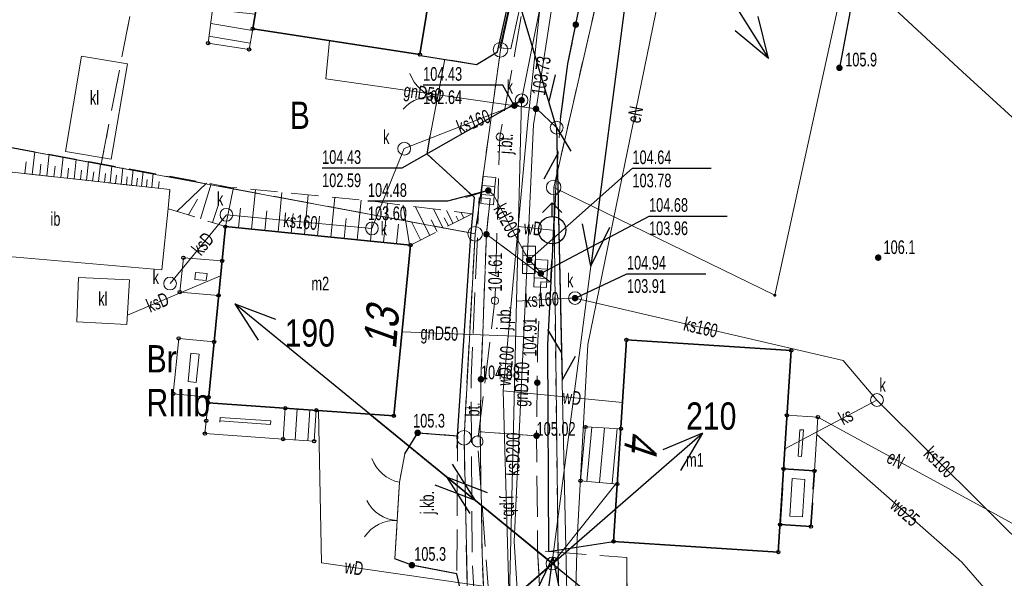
# Model space of a CAD drawing. Header units: inches. Extents: x 6497603 to 6502483, y 5925790 to 5934357.
# Tile 188 of 256: x 6501209 to 6501263, y 5926198 to 5926229. Entities that reach past the tile are written whole.
import ezdxf
from ezdxf.enums import TextEntityAlignment as Align

# ---------------------------------------------------------------- set-up
doc = ezdxf.new("R2010")
doc.units = ezdxf.units.IN
doc.header["$MEASUREMENT"] = 0
for name, pattern in [('1.5_0.75', [2.25, 1.5, -0.75]), ('2.25_0.75', [3, 2.25, -0.75]), ('219-1000', [0, 0]), ('3.0_0.75', [3.75, 3, -0.75]), ('egkk-1000', [3, 2.25, -0.75]), ('egug-1000', [1.5, 0.75, -0.75]), ('otob_1000', [0, 0]), ('otof_1000', [0, 0]), ('suep_nn_1000', [0, 0]), ('sutp_1000', [0, 0])]:
    doc.linetypes.add(name, pattern=pattern)
for name, color, linetype in [('000 Inne (niezydentyfikowane)', 7, 'Continuous'), ('202-punkt graniczny', 7, 'Continuous'), ('203-punkt graniczny', 7, 'Continuous'), ('209-oznaczenie konturu klasyfikacyjnego', 7, 'Continuous'), ('210-oznaczenie konturu użytku gruntowego', 7, 'Continuous'), ('217-kontur klasyfikacyjny', 7, 'Continuous'), ('218-kontur użytku gruntowego', 7, 'Continuous'), ('219-działka ewidencyjna', 7, 'Continuous'), ('238-Punkt adresowy budynku', 7, 'Continuous'), ('312-budynek ewidencyjny', 7, 'Continuous'), ('312-oznaczenie budynku ewidencyjnego', 7, 'Continuous'), ('312-oznaczenie budynku ewidencyjnego-Atr117', 7, 'Continuous'), ('352-schody', 7, 'Continuous'), ('blok - nawis', 7, 'Continuous'), ('brama', 7, 'Continuous'), ('furtka', 7, 'Continuous'), ('hydrant', 7, 'Continuous'), ('inna budowla', 7, 'Continuous'), ('inna budowla-Atr17', 7, 'Continuous'), ('jezdnia', 7, 'Continuous'), ('jezdnia-Atr17', 7, 'Continuous'), ('kratka ściekowa', 7, 'Continuous'), ('obszar utwardzony', 7, 'Continuous'), ('obszar utwardzony-Atr17', 7, 'Continuous'), ('ogrodzenie trwałe', 7, 'Continuous'), ('osadnik  szambo', 7, 'Continuous'), ('osadnik  szambo-Atr17', 7, 'Continuous'), ('pikieta naturalna', 7, 'Continuous'), ('pikieta naturalna-Atr2', 7, 'Continuous'), ('pikieta sztuczna', 7, 'Continuous'), ('pikieta sztuczna-Atr2', 7, 'Continuous'), ('przewód elektroenergetyczny niskiego napięcia', 7, 'Continuous'), ('przewód elektroenergetyczny podziemny', 7, 'Continuous'), ('przewód elektroenergetyczny podziemny-Atr1', 7, 'Continuous'), ('przewód gazowy', 7, 'Continuous'), ('przewód gazowy-Atr1', 7, 'Continuous'), ('przewód kanalizacyjny', 7, 'Continuous'), ('przewód kanalizacyjny - ob. projektowany', 7, 'Continuous'), ('przewód kanalizacyjny-Atr1', 7, 'Continuous'), ('przewód telekomunikacyjny napowietrzny', 7, 'Continuous'), ('przewód wodociągowy', 7, 'Continuous'), ('przewód wodociągowy-Atr1', 7, 'Continuous'), ('Punkt budynku', 7, 'Continuous'), ('rzędna', 7, 'Continuous'), ('rzędna-Atr2', 7, 'Continuous'), ('rzędna-Atr3', 7, 'Continuous'), ('skarpa nieumocniona', 7, 'Continuous'), ('studnia kanalizacyjna', 7, 'Continuous'), ('studnia kanalizacyjna - ob. projektowany', 7, 'Continuous'), ('studnia kanalizacyjna-Atr17', 7, 'Continuous'), ('słup przewodów napowietrznych', 7, 'Continuous'), ('taras', 7, 'Continuous'), ('weranda lub ganek', 7, 'Continuous')]:
    doc.layers.add(name, color=color, linetype=linetype)
doc.styles.get("Standard").update_dxf_attribs({"font": 'arial.ttf'})
doc.linetypes.add('902-1000', pattern='A,5,0,[1,ksztalty.shx,S=1,R=0,X=0,Y=0],5', length=10)

# ---------------------------------------------------------------- blocks, each defined once
blk = doc.blocks.new('202')
at = {"color": 0, "linetype": 'Continuous', "lineweight": 0}
blk.add_circle((0, 0), 0.4, dxfattribs=at)
blk = doc.blocks.new('203')
at = {"linetype": 'Continuous', "lineweight": 0}
h = blk.add_hatch(color=0, dxfattribs=at)
edge = h.paths.add_edge_path()
edge.add_arc((0, 0), 0.09, 0, 360)
blk = doc.blocks.new('PUNKTBUD')
at = {"color": 0}
blk.add_circle((0, 0), 0.09, dxfattribs=at)
blk = doc.blocks.new('US05')
at = {"color": 0, "linetype": 'Continuous', "lineweight": 13}
for p, q in [((-0.75, -0.35), (-0.75, 0.35)), ((-0.75, 0.35), (-0.25, 0.35)), ((-0.25, -0.35), (-0.25, 0.35)), ((-0.25, 0.35), (0.25, 0.35)), ((0.25, -0.35), (0.25, 0.35)), ((0.25, 0.35), (0.75, 0.35)), ((0.75, -0.35), (0.75, 0.35)), ((-0.75, -0.35), (-0.25, -0.35)), ((-0.25, -0.35), (0.25, -0.35)), ((0.25, -0.35), (0.75, -0.35))]:
    blk.add_line(p, q, dxfattribs=at)
blk = doc.blocks.new('US15')
at = {"color": 0, "linetype": 'Continuous', "lineweight": 13}
blk.add_circle((0, 0), 0.35, dxfattribs=at)
blk = doc.blocks.new('PW01')
at = {"linetype": 'Continuous', "lineweight": 13}
h = blk.add_hatch(color=0, dxfattribs=at)
edge = h.paths.add_edge_path()
edge.add_arc((0, 0), 0.18, 0, 360)
blk = doc.blocks.new('SUWH')
at = {"color": 0, "linetype": 'Continuous'}
for p in [(-0.531, 0.969), (0, 0.75), (0.531, 0.969)]:
    blk.add_line(p, (0, 1.5), dxfattribs=at)
blk.add_circle((0, 0), 0.75, dxfattribs=at)
blk = doc.blocks.new('OK02')
at = {"color": 0, "linetype": 'Continuous', "lineweight": 0}
for centre, start, end in [((-2, 0), 0, 60), ((2, 0), 120, 180)]:
    blk.add_arc(centre, 2, start, end, dxfattribs=at)
blk = doc.blocks.new('OK04')
at = {"color": 0, "linetype": 'Continuous', "lineweight": 0}
blk.add_arc((2, 0), 2, 120, 180, dxfattribs=at)
blk = doc.blocks.new('SUEP1')
at = {"color": 0, "linetype": 'Continuous'}
for p, q in [((7.5, 0), (5.25, 0.75)), ((22.5, 0), (20.25, 0.75)), ((0, 0), (7.5, 0)), ((7.5, 0), (5.25, -0.75)), ((7.5, 0), (22.5, 0)), ((22.5, 0), (20.25, -0.75))]:
    blk.add_line(p, q, dxfattribs=at)
blk = doc.blocks.new('SUTP')
at = {"color": 0, "linetype": 'Continuous'}
for p, q in [((0, 0), (1.299, 0.75)), ((13.848, 0), (12.549, 0.75)), ((0, 0), (13.848, 0)), ((2.799, -0.75), (1.5, 0)), ((11.049, -0.75), (12.348, 0))]:
    blk.add_line(p, q, dxfattribs=at)

msp = doc.modelspace()

# ---------------------------------------------------------------- linework, layer by layer
at = {"layer": '000 Inne (niezydentyfikowane)', "color": 7, "linetype": 'Continuous', "lineweight": 18, "flags": 128}
for points in [[(6501209.46, 5926220.26), (6501209.6, 5926221.51)], [(6501209.05, 5926220.31), (6501209.12, 5926220.95)], [(6501210.26, 5926220.18), (6501210.39, 5926221.37)], [(6501211.02, 5926220.09), (6501211.15, 5926221.23)], [(6501211.75, 5926220.01), (6501211.87, 5926221.1)], [(6501212.44, 5926219.94), (6501212.55, 5926220.97)], [(6501209.87, 5926220.22), (6501209.93, 5926220.83)], [(6501210.65, 5926220.13), (6501210.71, 5926220.72)], [(6501211.39, 5926220.05), (6501211.45, 5926220.61)], [(6501212.1, 5926219.98), (6501212.16, 5926220.5)], [(6501212.77, 5926219.9), (6501212.83, 5926220.41)], [(6501213.1, 5926219.87), (6501213.21, 5926220.85)], [(6501213.73, 5926219.8), (6501213.83, 5926220.74)], [(6501214.33, 5926219.73), (6501214.43, 5926220.63)], [(6501214.9, 5926219.67), (6501215, 5926220.53)], [(6501215.45, 5926219.61), (6501215.54, 5926220.43)], [(6501213.42, 5926219.83), (6501213.47, 5926220.31)], [(6501214.03, 5926219.76), (6501214.08, 5926220.22)], [(6501214.62, 5926219.7), (6501214.67, 5926220.14)], [(6501215.18, 5926219.64), (6501215.23, 5926220.06)], [(6501215.72, 5926219.58), (6501215.77, 5926219.98)], [(6501216.01, 5926219.55), (6501216.1, 5926220.33)], [(6501216.38, 5926219.51), (6501216.42, 5926219.88)], [(6501217.39, 5926218.24), (6501219.02, 5926219.79)], [(6501218.68, 5926217.83), (6501219.28, 5926219.74)], [(6501220.05, 5926217.4), (6501220.49, 5926219.54)], [(6501221.49, 5926217.26), (6501221.71, 5926219.42)], [(6501218.03, 5926218.04), (6501218.53, 5926218.91)], [(6501222.94, 5926217.11), (6501223.15, 5926219.28)], [(6501224.39, 5926216.97), (6501224.6, 5926219.14)], [(6501225.84, 5926216.82), (6501226.05, 5926219)], [(6501227.28, 5926216.68), (6501227.5, 5926218.86)], [(6501219.35, 5926217.62), (6501219.67, 5926218.62)], [(6501220.77, 5926217.33), (6501220.88, 5926218.41)], [(6501222.22, 5926217.18), (6501222.32, 5926218.27)], [(6501228.72, 5926216.54), (6501228.94, 5926218.69)], [(6501230.15, 5926216.4), (6501229.8, 5926218.58)], [(6501231.26, 5926216.92), (6501230.46, 5926218.5)], [(6501232, 5926217.3), (6501231.46, 5926218.37)], [(6501232.54, 5926217.57), (6501232.18, 5926218.28)], [(6501223.66, 5926217.04), (6501223.77, 5926218.13)], [(6501225.11, 5926216.9), (6501225.22, 5926217.98)], [(6501226.56, 5926216.75), (6501226.67, 5926217.84)], [(6501231.67, 5926217.13), (6501231.34, 5926217.78)], [(6501232.29, 5926217.44), (6501232.06, 5926217.88)], [(6501232.84, 5926217.72), (6501232.71, 5926217.97)], [(6501233.13, 5926217.87), (6501232.98, 5926218.18)], [(6501228.01, 5926216.61), (6501228.11, 5926217.69)], [(6501229.43, 5926216.47), (6501229.54, 5926217.53)], [(6501230.76, 5926216.67), (6501230.28, 5926217.62)]]:
    msp.add_lwpolyline(points, dxfattribs=at)
at = {"layer": '217-kontur klasyfikacyjny', "color": 3, "linetype": 'egkk-1000', "lineweight": 18, "flags": 128}
for points in [[(6501213.24, 5926220.82), (6501216.59, 5926238.15)], [(6501213.24, 5926220.82), (6501178.91, 5926227.18)], [(6501233.75, 5926217.01), (6501213.24, 5926220.82)], [(6501233.14, 5926205.82), (6501233.75, 5926217.01)], [(6501233.38, 5926194.68), (6501233.14, 5926205.82)]]:
    msp.add_lwpolyline(points, dxfattribs=at)
at = {"layer": '218-kontur użytku gruntowego', "color": 3, "linetype": 'egug-1000', "lineweight": 18, "flags": 128}
for points in [[(6501235.14, 5926227.1), (6501237.84, 5926239.43)], [(6501213.24, 5926220.82), (6501216.59, 5926238.15)], [(6501242.34, 5926238.14), (6501238.06, 5926219.55)], [(6501213.24, 5926220.82), (6501178.91, 5926227.18)], [(6501233.75, 5926217.01), (6501235.14, 5926227.1)], [(6501233.75, 5926217.01), (6501213.24, 5926220.82)], [(6501238.06, 5926219.55), (6501238.37, 5926193.1)], [(6501233.14, 5926205.82), (6501233.75, 5926217.01)], [(6501233.38, 5926194.68), (6501233.14, 5926205.82)]]:
    msp.add_lwpolyline(points, dxfattribs=at)
at = {"layer": '219-działka ewidencyjna', "color": 3, "linetype": '219-1000', "lineweight": 18, "flags": 128}
for points in [[(6501250.19, 5926213.64), (6501258.81, 5926253.03)], [(6501237.84, 5926239.43), (6501235.14, 5926227.1)], [(6501242.34, 5926238.14), (6501238.06, 5926219.55)], [(6501178.91, 5926227.18), (6501233.75, 5926217.01)], [(6501235.14, 5926227.1), (6501233.75, 5926217.01)], [(6501238.06, 5926219.55), (6501250.19, 5926213.64)], [(6501238.06, 5926219.55), (6501238.37, 5926193.1)], [(6501233.14, 5926205.82), (6501233.75, 5926217.01)], [(6501233.14, 5926205.82), (6501233.38, 5926194.68)]]:
    msp.add_lwpolyline(points, dxfattribs=at)
at = {"layer": '312-budynek ewidencyjny', "color": 7, "linetype": 'Continuous', "lineweight": 35, "flags": 128}
for points in [[(6501221.55, 5926228.26), (6501223.27, 5926238.77)], [(6501232.43, 5926237.27), (6501230.72, 5926226.84)], [(6501230.72, 5926226.84), (6501221.55, 5926228.26)], [(6501219.1, 5926207.74), (6501220.05, 5926217.4)], [(6501220.05, 5926217.4), (6501230.21, 5926216.39)], [(6501230.21, 5926216.39), (6501229.29, 5926207.03)], [(6501241.34, 5926200.13), (6501242.05, 5926211.19)], [(6501242.05, 5926211.19), (6501251.09, 5926210.61)], [(6501251.09, 5926210.61), (6501250.38, 5926199.55)], [(6501229.29, 5926207.03), (6501219.1, 5926207.74)], [(6501250.38, 5926199.55), (6501241.34, 5926200.13)]]:
    msp.add_lwpolyline(points, dxfattribs=at)
at = {"layer": '352-schody', "color": 7, "linetype": 'Continuous', "lineweight": 18, "flags": 128}
for points in [[(6501219.35, 5926229.32), (6501219.1, 5926227.47), (6501221.35, 5926227.12), (6501221.55, 5926228.26), (6501221.68, 5926229.05)], [(6501219.35, 5926229.32), (6501219.1, 5926227.47), (6501221.35, 5926227.12), (6501221.55, 5926228.26), (6501221.68, 5926229.05)], [(6501225.04, 5926207.33), (6501224.92, 5926205.63), (6501223.22, 5926205.75), (6501223.34, 5926207.44)], [(6501225.04, 5926207.33), (6501224.92, 5926205.63), (6501223.22, 5926205.75), (6501223.34, 5926207.44)], [(6501241.75, 5926206.31), (6501239.81, 5926206.41), (6501239.53, 5926203.46), (6501241.55, 5926203.28)], [(6501241.75, 5926206.31), (6501239.81, 5926206.41), (6501239.53, 5926203.46), (6501241.55, 5926203.28)]]:
    msp.add_lwpolyline(points, close=True, dxfattribs=at)
for points in [[(6501221.531, 5926228.154), (6501219.245, 5926228.545)], [(6501221.41, 5926227.465), (6501219.151, 5926227.851)], [(6501223.992, 5926207.398), (6501223.883, 5926205.703)], [(6501224.691, 5926207.353), (6501224.581, 5926205.654)], [(6501239.879, 5926203.429), (6501240.143, 5926206.393)], [(6501240.576, 5926203.367), (6501240.842, 5926206.357)], [(6501241.273, 5926203.305), (6501241.542, 5926206.321)]]:
    msp.add_lwpolyline(points, dxfattribs=at)
at = {"layer": 'blok - nawis', "color": 7, "linetype": '3.0_0.75', "lineweight": 35, "flags": 128}
msp.add_lwpolyline([(6501250.48, 5926201.06), (6501252.17, 5926200.95), (6501252.36, 5926204), (6501250.67, 5926204.11)], close=True, dxfattribs=at)
at = {"layer": 'brama', "color": 7, "linetype": 'otob_1000', "lineweight": 18, "flags": 128}
for points in [[(6501231.28, 5926222.39), (6501232.09, 5926226.59)], [(6501229.34, 5926199.17), (6501229.6, 5926203.38)], [(6501242.08, 5926199.25), (6501242.11, 5926193.62)]]:
    msp.add_lwpolyline(points, dxfattribs=at)
at = {"layer": 'furtka', "color": 7, "linetype": 'otof_1000', "lineweight": 18, "flags": 128}
msp.add_lwpolyline([(6501229.6, 5926203.38), (6501229.9, 5926204.93)], dxfattribs=at)
at = {"layer": 'inna budowla', "color": 7, "linetype": 'Continuous', "lineweight": 18, "flags": 128}
msp.add_lwpolyline([(6501207.74, 5926215.79), (6501208.18, 5926219.91), (6501208.2, 5926220.4), (6501217.01, 5926219.44), (6501216.91, 5926218.39), (6501216.57, 5926215.03)], close=True, dxfattribs=at)
at = {"layer": 'jezdnia', "color": 7, "linetype": '2.25_0.75', "lineweight": 18, "flags": 128}
for points in [[(6501234.37, 5926216.98), (6501234.57, 5926218.95), (6501233.97, 5926218.98), (6501233.72, 5926218.99), (6501231.12, 5926221.38), (6501231.28, 5926222.39), (6501232.09, 5926226.59), (6501233.83, 5926226.3), (6501234.98, 5926226.99), (6501235.11, 5926227.2), (6501235.71, 5926227.15), (6501238.32, 5926239.31), (6501239.08, 5926242.52), (6501241.42, 5926252.77), (6501241.76, 5926254.06), (6501243.95, 5926259.4), (6501247.02, 5926258.11), (6501244.88, 5926251.86), (6501241.3, 5926238.54), (6501240.78, 5926235.89), (6501239.27, 5926228.48), (6501238.84, 5926226.34), (6501238.43, 5926223.3), (6501238.15, 5926219.28), (6501237.88, 5926214.36)], [(6501237.12, 5926205.93), (6501234.03, 5926206.15), (6501234.07, 5926209.03), (6501234.37, 5926216.98), (6501237.88, 5926214.36), (6501237.36, 5926214.37), (6501237.17, 5926210.77), (6501237.16, 5926208.84)], [(6501232.75, 5926198.36), (6501230.28, 5926198.83), (6501229.34, 5926199.17), (6501229.6, 5926203.38), (6501229.9, 5926204.93), (6501230.6, 5926206.09), (6501232.78, 5926205.93)], [(6501235.06, 5926145.52), (6501235.75, 5926153.64), (6501235.8, 5926153.95), (6501235.85, 5926155.56), (6501235.86, 5926162.26), (6501235.71, 5926167.37), (6501235.59, 5926172.11), (6501235.47, 5926173.77), (6501235.2, 5926179.15), (6501234.36, 5926194.04), (6501234.13, 5926199.46), (6501234.03, 5926206.15), (6501237.12, 5926205.93), (6501237.18, 5926199.64), (6501237.6, 5926191.79), (6501238.25, 5926180.25), (6501238.51, 5926178.85), (6501238.6, 5926173.58), (6501238.95, 5926167.29), (6501239.02, 5926162.17), (6501238.92, 5926153.77), (6501238.18, 5926144.69), (6501237.6, 5926137.97), (6501235.74, 5926115.49), (6501235.64, 5926114.58), (6501235.45, 5926111.96), (6501232.33, 5926112.19), (6501232.71, 5926116.87)], [(6501242.08, 5926199.25), (6501242.06, 5926195.87), (6501239.92, 5926195.15), (6501237.6, 5926191.79), (6501237.18, 5926199.64), (6501237.78, 5926199.58)]]:
    msp.add_lwpolyline(points, close=True, dxfattribs=at)
at = {"layer": 'obszar utwardzony', "color": 7, "linetype": '2.25_0.75', "lineweight": 18, "flags": 128}
for points in [[(6501235.11, 5926227.2), (6501238.57, 5926242.62), (6501241.03, 5926253.88), (6501239.79, 5926254.75), (6501239.96, 5926255.55), (6501241.76, 5926254.06), (6501241.42, 5926252.77), (6501239.08, 5926242.52), (6501238.32, 5926239.31), (6501235.71, 5926227.15)], [(6501235.2, 5926179.15), (6501234.67, 5926179.11), (6501233.58, 5926199.39), (6501233.53, 5926209.1), (6501233.97, 5926218.98), (6501234.57, 5926218.95), (6501234.37, 5926216.98), (6501234.07, 5926209.03), (6501234.03, 5926206.15), (6501234.13, 5926199.46), (6501234.36, 5926194.04)]]:
    msp.add_lwpolyline(points, close=True, dxfattribs=at)
at = {"layer": 'ogrodzenie trwałe', "color": 7, "linetype": '902-1000', "lineweight": 25, "flags": 128}
for points in [[(6501238.43, 5926223.3), (6501238.84, 5926226.34), (6501239.27, 5926228.48), (6501240.78, 5926235.89), (6501241.51, 5926238.49), (6501243.26, 5926243.26), (6501243.62, 5926244.26), (6501248.66, 5926257.93)], [(6501230.75, 5926226.78), (6501233.83, 5926226.3), (6501234.98, 5926226.99), (6501237.74, 5926239.39), (6501241.03, 5926253.88), (6501239.79, 5926254.75)], [(6501261.12, 5926251.89), (6501258.84, 5926252.39), (6501257.17, 5926244.42), (6501253.73, 5926226.11)], [(6501233.51, 5926216.9), (6501233.72, 5926218.99), (6501231.12, 5926221.38), (6501231.28, 5926222.39)], [(6501238.15, 5926219.28), (6501237.72, 5926210.91), (6501237.78, 5926199.58)], [(6501232.78, 5926205.93), (6501233.51, 5926216.9)], [(6501229.9, 5926204.93), (6501230.6, 5926206.09), (6501232.78, 5926205.93), (6501232.74, 5926205.25)], [(6501237.78, 5926199.58), (6501241.34, 5926200.13)], [(6501229.84, 5926179.94), (6501234.29, 5926178.9), (6501233.55, 5926194.8), (6501232.75, 5926198.36), (6501230.28, 5926198.83), (6501229.34, 5926199.17)]]:
    msp.add_lwpolyline(points, dxfattribs=at)
at = {"layer": 'osadnik  szambo', "color": 34, "linetype": 'Continuous', "lineweight": 18, "flags": 128}
for points in [[(6501211.28, 5926221.53), (6501212.16, 5926226.75), (6501214.68, 5926226.33), (6501213.79, 5926221.11)], [(6501212, 5926214.61), (6501214.79, 5926214.48), (6501214.65, 5926212.03), (6501211.91, 5926212.17)]]:
    msp.add_lwpolyline(points, close=True, dxfattribs=at)
at = {"layer": 'przewód elektroenergetyczny niskiego napięcia', "color": 1, "linetype": 'suep_nn_1000', "lineweight": 18, "flags": 128}
for points in [[(6501235.11, 5926176.98), (6501243.01, 5926237.54)], [(6501243.01, 5926237.54), (6501235.11, 5926176.98)], [(6501237.99, 5926198.92), (6501227.97, 5926207.12)], [(6501237.99, 5926198.92), (6501241.56, 5926203.41)], [(6501237.99, 5926198.92), (6501229.24, 5926191.32)]]:
    msp.add_lwpolyline(points, dxfattribs=at)
at = {"layer": 'przewód elektroenergetyczny podziemny', "color": 1, "linetype": 'Continuous', "lineweight": 18, "flags": 128}
for points in [[(6501259.83, 5926317.92), (6501256.44, 5926283.53), (6501250.49, 5926265.55), (6501245.23, 5926244.18), (6501245.37, 5926237.47), (6501239.93, 5926210.93), (6501239.34, 5926200.26), (6501238.58, 5926171.25), (6501239.39, 5926157.28), (6501239.32, 5926148.35), (6501239.59, 5926145.21), (6501234.19, 5926145.36), (6501233.4, 5926138.48), (6501225.4, 5926139.47), (6501207.46, 5926141.41), (6501207.01, 5926137.64), (6501206.51, 5926137.7)], [(6501264.84, 5926200.24), (6501252.55, 5926206.95)]]:
    msp.add_lwpolyline(points, dxfattribs=at)
at = {"layer": 'przewód gazowy', "color": 40, "linetype": 'Continuous', "lineweight": 18, "flags": 128}
for points in [[(6501233.67, 5926096.17), (6501234.41, 5926099.58), (6501236.43, 5926120.48), (6501236.51, 5926121.76), (6501237.01, 5926129.45), (6501238, 5926139.97), (6501238.59, 5926148.07), (6501239.1, 5926164.77), (6501239.17, 5926166.9), (6501239.16, 5926171.13), (6501236.59, 5926189.11), (6501235.89, 5926200.13), (6501236.96, 5926223.01), (6501237.09, 5926223.86), (6501238.07, 5926230.18), (6501239.55, 5926238.79), (6501241.73, 5926249.92)], [(6501225.76, 5926227.61), (6501225.56, 5926225.51), (6501237.09, 5926223.86)], [(6501229.74, 5926211.63), (6501236.42, 5926211.37)]]:
    msp.add_lwpolyline(points, dxfattribs=at)
at = {"layer": 'przewód kanalizacyjny', "color": 34, "linetype": 'Continuous', "lineweight": 18, "flags": 128}
for points in [[(6501242.27, 5926242.88), (6501250.53, 5926235.12), (6501260.49, 5926225.9), (6501275.12, 5926212.53), (6501285.31, 5926204.43), (6501288.49, 5926195.68), (6501294.21, 5926183.47), (6501297.46, 5926170.93), (6501300.71, 5926163.55), (6501306.7, 5926149.54), (6501310, 5926142.23), (6501307.77, 5926119.85), (6501306.67, 5926110.32)], [(6501239.51, 5926240.46), (6501236.3, 5926224.33), (6501236.02, 5926213.32), (6501235.2, 5926178.71), (6501235.11, 5926176.98), (6501236.13, 5926155.01), (6501236.75, 5926144.04), (6501235.79, 5926136.62), (6501234.53, 5926122.48), (6501233.23, 5926108.95)], [(6501220.11, 5926218.05), (6501228.09, 5926217.3), (6501229.86, 5926221.68), (6501235.9, 5926224.04), (6501236.3, 5926224.33)], [(6501237.35, 5926214.83), (6501237.25, 5926215), (6501236.71, 5926215.58), (6501236.48, 5926215.95), (6501234.75, 5926219.14), (6501234.47, 5926219.38), (6501233.24, 5926219)], [(6501220.11, 5926218.05), (6501217.02, 5926214.28)], [(6501214.68, 5926212.55), (6501219.79, 5926214.71)], [(6501239.23, 5926213.48), (6501238.94, 5926213.48), (6501236.02, 5926213.32)], [(6501255.79, 5926207.89), (6501253.93, 5926210.06), (6501239.23, 5926213.48)], [(6501255.79, 5926207.89), (6501250.74, 5926205.22)], [(6501264.62, 5926199.11), (6501255.79, 5926207.89)]]:
    msp.add_lwpolyline(points, dxfattribs=at)
at = {"layer": 'przewód kanalizacyjny - ob. projektowany', "color": 34, "linetype": '2.25_0.75', "lineweight": 18, "flags": 128}
msp.add_lwpolyline([(6501297.62, 5926384.88), (6501281.75, 5926361.65), (6501258.23, 5926327.7), (6501254.79, 5926306.69), (6501249.83, 5926266.28), (6501241.85, 5926240.34), (6501238.38, 5926240.68), (6501235.1, 5926222.31), (6501234.84, 5926213.34), (6501233.88, 5926205.62), (6501235.97, 5926177.35), (6501235.72, 5926146.01), (6501232.67, 5926112.41), (6501233.37, 5926108.95)], dxfattribs=at)
at = {"layer": 'przewód telekomunikacyjny napowietrzny', "color": 30, "linetype": 'sutp_1000', "lineweight": 18, "flags": 128}
for points in [[(6501238.22, 5926222.83), (6501231.4, 5926245.66)], [(6501238.22, 5926222.83), (6501239.33, 5926172.62)]]:
    msp.add_lwpolyline(points, dxfattribs=at)
at = {"layer": 'przewód wodociągowy', "color": 5, "linetype": 'Continuous', "lineweight": 18, "flags": 128}
for points in [[(6501233.8, 5926104.53), (6501234.3, 5926112.26), (6501235.29, 5926125.29), (6501235.82, 5926132.79), (6501235.84, 5926133.01), (6501236.24, 5926138.63), (6501236.77, 5926153.59), (6501237.07, 5926171.29), (6501237.22, 5926181.44), (6501235.59, 5926197.48), (6501235.29, 5926208.39), (6501236.65, 5926223.16), (6501237.3, 5926229.35), (6501240.69, 5926242.38), (6501248.34, 5926267.39), (6501251.54, 5926266.45)], [(6501236.12, 5926217.4), (6501237.98, 5926217.21)], [(6501235.29, 5926208.39), (6501241.83, 5926207.76)], [(6501225.16, 5926207.32), (6501225.33, 5926198.95), (6501235.59, 5926197.48)], [(6501263.87, 5926195.07), (6501260.45, 5926199), (6501252.49, 5926206)]]:
    msp.add_lwpolyline(points, dxfattribs=at)
at = {"layer": 'rzędna-Atr2', "color": 7, "flags": 128}
for points in [[(6501235.9, 5926224.04), (6501235.27, 5926225.17), (6501230.9, 5926225.17)], [(6501236.3, 5926224.33), (6501229.73, 5926220.61), (6501225.36, 5926220.61)], [(6501236.71, 5926215.58), (6501242.38, 5926220.6), (6501246.703, 5926220.6)], [(6501234.47, 5926219.38), (6501232.24, 5926218.8), (6501227.87, 5926218.8)], [(6501237.35, 5926214.83), (6501243.29, 5926217.98), (6501247.565, 5926217.98)], [(6501239.23, 5926213.48), (6501242.08, 5926214.81), (6501246.403, 5926214.81)]]:
    msp.add_lwpolyline(points, dxfattribs=at)
at = {"layer": 'skarpa nieumocniona', "color": 7, "linetype": '1.5_0.75', "lineweight": 18, "flags": 128}
msp.add_lwpolyline([(6501233.58, 5926218.1), (6501230.21, 5926216.39), (6501220.05, 5926217.4), (6501216.91, 5926218.39), (6501217.01, 5926219.44), (6501208.2, 5926220.4), (6501208.18, 5926219.91), (6501205.14, 5926220.55), (6501205.13, 5926221.23), (6501193.27, 5926223.53), (6501179.03, 5926226.93), (6501191.58, 5926224.86), (6501198.64, 5926223.6), (6501206.05, 5926222.16), (6501220.23, 5926219.57), (6501228.07, 5926218.8)], close=True, dxfattribs=at)
msp.add_lwpolyline([(6501233.58, 5926218.1), (6501230.21, 5926216.39), (6501220.05, 5926217.4), (6501216.91, 5926218.39), (6501217.01, 5926219.44), (6501208.2, 5926220.4), (6501208.18, 5926219.91), (6501205.14, 5926220.55), (6501205.13, 5926221.23), (6501193.27, 5926223.53), (6501179.03, 5926226.93), (6501191.58, 5926224.86), (6501198.64, 5926223.6), (6501206.05, 5926222.16), (6501220.23, 5926219.57), (6501228.07, 5926218.8)], close=True, dxfattribs=at)
at = {"layer": 'studnia kanalizacyjna - ob. projektowany', "color": 34, "linetype": 'Continuous', "lineweight": 18, "flags": 128}
for points in [[(6501235.24, 5926222.49), (6501235.27, 5926222.46), (6501235.29, 5926222.42), (6501235.3, 5926222.38), (6501235.31, 5926222.34), (6501235.31, 5926222.3), (6501235.3, 5926222.26), (6501235.28, 5926222.22), (6501235.25, 5926222.19), (6501235.22, 5926222.16), (6501235.18, 5926222.14), (6501235.14, 5926222.13), (6501235.1, 5926222.13), (6501235.06, 5926222.14), (6501235.02, 5926222.15), (6501234.99, 5926222.17), (6501234.96, 5926222.2), (6501234.93, 5926222.24), (6501234.92, 5926222.28), (6501234.91, 5926222.32), (6501234.91, 5926222.36), (6501234.92, 5926222.4), (6501234.94, 5926222.44), (6501234.97, 5926222.47), (6501235, 5926222.5), (6501235.04, 5926222.52), (6501235.08, 5926222.53), (6501235.12, 5926222.53), (6501235.16, 5926222.52), (6501235.2, 5926222.51)], [(6501234.96, 5926213.5), (6501234.99, 5926213.47), (6501235.01, 5926213.43), (6501235.03, 5926213.39), (6501235.04, 5926213.35), (6501235.04, 5926213.31), (6501235.02, 5926213.27), (6501235.01, 5926213.23), (6501234.98, 5926213.2), (6501234.95, 5926213.17), (6501234.91, 5926213.15), (6501234.87, 5926213.14), (6501234.83, 5926213.14), (6501234.79, 5926213.15), (6501234.75, 5926213.16), (6501234.71, 5926213.18), (6501234.68, 5926213.21), (6501234.66, 5926213.25), (6501234.64, 5926213.29), (6501234.64, 5926213.33), (6501234.64, 5926213.37), (6501234.65, 5926213.41), (6501234.67, 5926213.45), (6501234.69, 5926213.48), (6501234.73, 5926213.51), (6501234.76, 5926213.53), (6501234.8, 5926213.54), (6501234.85, 5926213.54), (6501234.89, 5926213.53), (6501234.93, 5926213.52)], [(6501234.09, 5926205.83), (6501234.13, 5926205.79), (6501234.16, 5926205.73), (6501234.18, 5926205.67), (6501234.18, 5926205.61), (6501234.17, 5926205.55), (6501234.15, 5926205.49), (6501234.11, 5926205.43), (6501234.07, 5926205.39), (6501234.02, 5926205.36), (6501233.96, 5926205.33), (6501233.9, 5926205.32), (6501233.83, 5926205.33), (6501233.77, 5926205.34), (6501233.72, 5926205.37), (6501233.67, 5926205.41), (6501233.63, 5926205.46), (6501233.6, 5926205.52), (6501233.58, 5926205.58), (6501233.58, 5926205.64), (6501233.59, 5926205.7), (6501233.61, 5926205.76), (6501233.65, 5926205.81), (6501233.69, 5926205.86), (6501233.74, 5926205.89), (6501233.8, 5926205.91), (6501233.86, 5926205.92), (6501233.93, 5926205.92), (6501233.99, 5926205.9), (6501234.04, 5926205.87)]]:
    msp.add_lwpolyline(points, close=True, dxfattribs=at)
at = {"layer": 'taras', "color": 0, "lineweight": 18}
for p, q in [((6501250.48, 5926201.06), (6501250.67, 5926204.11)), ((6501250.67, 5926204.11), (6501252.36, 5926204)), ((6501252.36, 5926204), (6501252.17, 5926200.95)), ((6501251.01, 5926201.526), (6501251.138, 5926203.579)), ((6501251.138, 5926203.579), (6501251.83, 5926203.534)), ((6501251.83, 5926203.534), (6501251.702, 5926201.481)), ((6501251.702, 5926201.481), (6501251.01, 5926201.526)), ((6501252.17, 5926200.95), (6501250.48, 5926201.06))]:
    msp.add_line(p, q, dxfattribs=at)
at = {"layer": 'weranda lub ganek', "color": 0, "linetype": 'CONTINUOUS', "lineweight": 18}
for p, q in [((6501217.55, 5926213.81), (6501217.75, 5926215.69)), ((6501217.75, 5926215.69), (6501219.87, 5926215.52)), ((6501219.87, 5926215.52), (6501219.68, 5926213.63)), ((6501218.377, 5926214.493), (6501218.418, 5926214.884)), ((6501219.007, 5926214.439), (6501218.377, 5926214.493)), ((6501218.418, 5926214.884), (6501219.047, 5926214.833)), ((6501219.047, 5926214.833), (6501219.007, 5926214.439)), ((6501219.68, 5926213.63), (6501217.55, 5926213.81)), ((6501217.19, 5926208.23), (6501217.49, 5926211.27)), ((6501217.49, 5926211.27), (6501219.43, 5926211.08)), ((6501219.43, 5926211.08), (6501219.13, 5926208.04)), ((6501218.01, 5926208.904), (6501218.162, 5926210.451)), ((6501218.162, 5926210.451), (6501218.61, 5926210.406)), ((6501218.61, 5926210.406), (6501218.458, 5926208.859)), ((6501218.458, 5926208.859), (6501218.01, 5926208.904)), ((6501219.13, 5926208.04), (6501217.19, 5926208.23)), ((6501219, 5926206.75), (6501219.1, 5926207.74)), ((6501219.1, 5926207.74), (6501223.34, 5926207.44)), ((6501223.34, 5926207.44), (6501223.22, 5926205.75)), ((6501219.746, 5926206.675), (6501219.773, 5926206.94)), ((6501219.773, 5926206.94), (6501222.539, 5926206.745)), ((6501250.67, 5926204.11), (6501250.85, 5926207.05)), ((6501250.85, 5926207.05), (6501252.55, 5926206.95)), ((6501252.55, 5926206.95), (6501252.36, 5926204)), ((6501218.93, 5926206.05), (6501219, 5926206.75)), ((6501219.753, 5926206.744), (6501219.746, 5926206.675)), ((6501222.525, 5926206.55), (6501219.753, 5926206.744)), ((6501222.539, 5926206.745), (6501222.525, 5926206.55)), ((6501223.22, 5926205.75), (6501218.93, 5926206.05)), ((6501251.465, 5926204.81), (6501251.552, 5926206.258)), ((6501251.552, 5926206.258), (6501251.753, 5926206.246)), ((6501251.753, 5926206.246), (6501251.66, 5926204.797)), ((6501251.66, 5926204.797), (6501251.465, 5926204.81)), ((6501252.36, 5926204), (6501250.67, 5926204.11))]:
    msp.add_line(p, q, dxfattribs=at)

# ---------------------------------------------------------------- block references
at = {"layer": '202-punkt graniczny', "color": 7, "linetype": 'Continuous', "lineweight": 18}
for p in [(6501235.14, 5926227.1), (6501238.06, 5926219.55), (6501233.75, 5926217.01), (6501233.14, 5926205.82)]:
    msp.add_blockref('202', p, dxfattribs=at)
at = {"layer": '203-punkt graniczny', "color": 7, "linetype": 'Continuous', "lineweight": 18}
msp.add_blockref('203', (6501250.19, 5926213.64), dxfattribs=at)
at = {"layer": 'brama', "color": 7, "linetype": 'Continuous', "lineweight": 18}
for p, rotation in [((6501231.685, 5926224.49), 79.084), ((6501229.47, 5926201.275), 86.46600000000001)]:
    msp.add_blockref('OK02', p, dxfattribs=dict(at, rotation=rotation))
at = {"layer": 'furtka', "color": 7, "linetype": 'Continuous', "lineweight": 18, "rotation": 79.046}
msp.add_blockref('OK04', (6501229.6, 5926203.38), dxfattribs=at)
at = {"layer": 'hydrant', "color": 5, "linetype": 'Continuous', "lineweight": 18}
msp.add_blockref('SUWH', (6501237.98, 5926217.21), dxfattribs=at)
at = {"layer": 'kratka ściekowa', "color": 34, "linetype": 'Continuous', "lineweight": 18}
for p, rotation in [((6501234.47, 5926219.38), 85.23599999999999), ((6501236.71, 5926215.58), 89.363), ((6501237.35, 5926214.83), 87.397)]:
    msp.add_blockref('US05', p, dxfattribs=dict(at, rotation=rotation))
at = {"layer": 'pikieta naturalna', "color": 7, "linetype": 'Continuous', "lineweight": 13}
for p in [(6501253.73, 5926226.11), (6501255.86, 5926215.7), (6501230.6, 5926206.09), (6501230.28, 5926198.83)]:
    msp.add_blockref('PW01', p, dxfattribs=at)
at = {"layer": 'pikieta sztuczna', "color": 7, "linetype": 'Continuous', "lineweight": 13}
for p in [(6501239.27, 5926228.48), (6501234.37, 5926216.98), (6501234.07, 5926209.03), (6501237.16, 5926208.84), (6501237.12, 5926205.93)]:
    msp.add_blockref('PW01', p, dxfattribs=at)
at = {"layer": 'przewód elektroenergetyczny niskiego napięcia', "color": 1, "linetype": 'Continuous', "lineweight": 18}
for p, rotation in [((6501237.9, 5926245.7), 302.056), ((6501243.01, 5926237.54), 262.568), ((6501237.99, 5926198.92), 140.704), ((6501227.97, 5926207.12), 320.704), ((6501229.24, 5926191.32), 40.977), ((6501237.99, 5926198.92), 220.977), ((6501235.11, 5926176.98), 82.56799999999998)]:
    msp.add_blockref('SUEP1', p, dxfattribs=dict(at, rotation=rotation))
at = {"layer": 'przewód telekomunikacyjny napowietrzny', "color": 30, "linetype": 'Continuous', "lineweight": 18}
for rotation in [106.632, 271.266]:
    msp.add_blockref('SUTP', (6501238.22, 5926222.83), dxfattribs=dict(at, rotation=rotation))
at = {"layer": 'Punkt budynku', "color": 5, "linetype": 'Continuous', "lineweight": 13}
for p in [(6501221.55, 5926228.26), (6501219.1, 5926227.47), (6501221.35, 5926227.12), (6501230.72, 5926226.84), (6501220.05, 5926217.4), (6501230.21, 5926216.39), (6501217.75, 5926215.69), (6501219.87, 5926215.52), (6501217.55, 5926213.81), (6501219.68, 5926213.63), (6501217.49, 5926211.27), (6501242.05, 5926211.19), (6501219.43, 5926211.08), (6501251.09, 5926210.61), (6501217.19, 5926208.23), (6501219.13, 5926208.04), (6501219.1, 5926207.74), (6501223.34, 5926207.44), (6501225.04, 5926207.33), (6501229.29, 5926207.03), (6501250.85, 5926207.05), (6501252.55, 5926206.95), (6501219, 5926206.75), (6501239.81, 5926206.41), (6501241.75, 5926206.31), (6501218.93, 5926206.05), (6501223.22, 5926205.75), (6501224.92, 5926205.63), (6501250.67, 5926204.11), (6501252.36, 5926204), (6501239.53, 5926203.46), (6501241.55, 5926203.28), (6501250.48, 5926201.06), (6501252.17, 5926200.95), (6501241.34, 5926200.13), (6501250.38, 5926199.55)]:
    msp.add_blockref('PUNKTBUD', p, dxfattribs=at)
at = {"layer": 'rzędna', "color": 34, "linetype": 'Continuous', "lineweight": 18}
for p in [(6501235.9, 5926224.04), (6501236.3, 5926224.33), (6501234.47, 5926219.38), (6501236.71, 5926215.58), (6501237.35, 5926214.83), (6501239.23, 5926213.48)]:
    msp.add_blockref('PW01', p, dxfattribs=at)
at = {"layer": 'rzędna', "color": 40, "linetype": 'Continuous', "lineweight": 18}
msp.add_blockref('PW01', (6501237.09, 5926223.86), dxfattribs=at)
at = {"layer": 'studnia kanalizacyjna', "color": 34, "linetype": 'Continuous', "lineweight": 18}
for p in [(6501236.3, 5926224.33), (6501229.86, 5926221.68), (6501220.11, 5926218.05), (6501228.09, 5926217.3), (6501217.02, 5926214.28), (6501239.23, 5926213.48), (6501255.79, 5926207.89)]:
    msp.add_blockref('US15', p, dxfattribs=at)
at = {"layer": 'słup przewodów napowietrznych', "color": 7, "linetype": 'Continuous', "lineweight": 18}
for p in [(6501238.22, 5926222.83), (6501237.99, 5926198.92)]:
    msp.add_blockref('US15', p, dxfattribs=at)

# ---------------------------------------------------------------- texts
at = {"layer": '209-oznaczenie konturu klasyfikacyjnego', "color": 3, "linetype": 'Continuous', "lineweight": 18, "width": 0.79}
msp.add_text('RIIIb', height=1.5, dxfattribs=at).set_placement((6501215.72, 5926208.5), align=Align.TOP_LEFT)
at = {"layer": '210-oznaczenie konturu użytku gruntowego', "color": 3, "linetype": 'Continuous', "lineweight": 18, "width": 0.79}
for s, p in [('B', (6501223.58, 5926222.76)), ('Br', (6501215.73, 5926209.4))]:
    msp.add_text(s, height=1.5, dxfattribs=at).set_placement(p)
at = {"layer": '238-Punkt adresowy budynku', "color": 7, "linetype": 'Continuous', "lineweight": 18, "oblique": 15, "width": 0.79}
for s, rotation, p in [('13', 85.182, (6501229.5, 5926211.75)), ('4', 266.202, (6501241.96, 5926205.68))]:
    msp.add_text(s, height=1.8, rotation=rotation, dxfattribs=at).set_placement(p, align=Align.CENTER)
at = {"layer": '312-oznaczenie budynku ewidencyjnego', "color": 7, "linetype": 'Continuous', "lineweight": 18, "width": 0.79}
for s, p in [('190', (6501223.3, 5926210.82)), ('210', (6501245.32, 5926206.26))]:
    msp.add_text(s, height=1.5, dxfattribs=at).set_placement(p)
at = {"layer": '312-oznaczenie budynku ewidencyjnego-Atr117', "color": 7, "width": 0.667}
msp.add_text('m2', height=0.75, dxfattribs=at).set_placement((6501225.26, 5926214.28), align=Align.MIDDLE_CENTER)
msp.add_text('m1', height=0.75, dxfattribs=at).set_placement((6501245.32, 5926204.23))
at = {"layer": 'inna budowla-Atr17', "color": 7, "width": 0.667}
msp.add_text('ib', height=0.75, dxfattribs=at).set_placement((6501210.46, 5926217.45))
at = {"layer": 'jezdnia-Atr17', "color": 7, "width": 0.667}
for s, rotation, p in [('j.bt.', 86.015, (6501235.75, 5926221.37)), ('j.pb.', 88.202, (6501235.69, 5926211.72)), ('j.kb.', 89.773, (6501231.49, 5926201.62)), ('j.pb.', 271.561, (6501235.29, 5926202.62))]:
    msp.add_text(s, height=0.75, rotation=rotation, dxfattribs=at).set_placement(p)
at = {"layer": 'obszar utwardzony-Atr17', "color": 7, "width": 0.667}
msp.add_text('bt.', height=0.75, rotation=89.204, dxfattribs=at).set_placement((6501233.99, 5926206.98))
at = {"layer": 'osadnik  szambo-Atr17', "color": 34, "width": 0.667}
for p in [(6501212.62, 5926224.1), (6501213.08, 5926213.07)]:
    msp.add_text('kl', height=0.75, dxfattribs=at).set_placement(p)
at = {"layer": 'pikieta naturalna-Atr2', "color": 7, "width": 0.667}
for s, p in [('105.9', (6501254.05, 5926226.19)), ('106.1', (6501256.15, 5926215.9)), ('105.3', (6501230.35, 5926206.38)), ('105.3', (6501230.41, 5926199.07))]:
    msp.add_text(s, height=0.75, dxfattribs=at).set_placement(p)
at = {"layer": 'pikieta sztuczna-Atr2', "color": 7, "width": 0.667}
for s, rotation, p in [('104.61', 89.715, (6501235.22, 5926213.84)), ('104.91', 89.703, (6501237.12, 5926210.27))]:
    msp.add_text(s, height=0.75, rotation=rotation, dxfattribs=at).set_placement(p)
for s, p in [('104.88', (6501234.07, 5926209.03)), ('105.02', (6501237.12, 5926205.93))]:
    msp.add_text(s, height=0.75, dxfattribs=at).set_placement(p)
at = {"layer": 'przewód elektroenergetyczny podziemny-Atr1', "color": 1, "width": 0.667}
for rotation, p in [(78.416, (6501242.43, 5926223.11)), (331.366, (6501256.43, 5926204.83))]:
    msp.add_text('eN', height=0.75, rotation=rotation, dxfattribs=at).set_placement(p, align=Align.MIDDLE_LEFT)
at = {"layer": 'przewód gazowy-Atr1', "color": 40, "width": 0.667}
for s, rotation, p in [('gnD50', 351.834, (6501229.85, 5926224.89)), ('gnD50', 357.842, (6501230.76, 5926211.59)), ('gnD110', 87.322, (6501236.24, 5926207.53))]:
    msp.add_text(s, height=0.75, rotation=rotation, dxfattribs=at).set_placement(p, align=Align.MIDDLE_LEFT)
at = {"layer": 'przewód kanalizacyjny-Atr1', "color": 34, "width": 0.667}
for s, rotation, p in [('ks160', 21.342, (6501232.79, 5926222.83)), ('kd200', 298.471, (6501235.06, 5926218.56)), ('ks160', 354.63, (6501223.24, 5926217.76)), ('ksD', 50.661, (6501218.43, 5926216)), ('ksD', 22.845, (6501215.78, 5926213.02)), ('ks160', 3.136, (6501236.48, 5926213.35)), ('ks160', 346.903, (6501245.216, 5926212.087)), ('ks', 27.873, (6501253.77, 5926206.82)), ('ksD200', 88.643, (6501235.793, 5926203.734)), ('ks100', 315.162, (6501258.56, 5926205.14))]:
    msp.add_text(s, height=0.75, rotation=rotation, dxfattribs=at).set_placement(p, align=Align.MIDDLE_LEFT)
at = {"layer": 'przewód wodociągowy-Atr1', "color": 5, "width": 0.667}
for s, rotation, p in [('wD', 354.256, (6501236.43, 5926217.37)), ('wD100', 84.739, (6501235.32, 5926208.68)), ('wD', 354.469, (6501238.56, 5926208.07)), ('wo25', 318.672, (6501256.704, 5926202.294)), ('wD', 351.846, (6501226.61, 5926198.77))]:
    msp.add_text(s, height=0.75, rotation=rotation, dxfattribs=at).set_placement(p, align=Align.MIDDLE_LEFT)
at = {"layer": 'rzędna-Atr2', "color": 40, "width": 0.667}
msp.add_text('103.73', height=0.75, rotation=81.2, dxfattribs=at).set_placement((6501237.21, 5926224.62), align=Align.MIDDLE_LEFT)
at = {"layer": 'rzędna-Atr2', "color": 34, "width": 0.667}
for s, p in [('104.43', (6501230.9, 5926225.178)), ('104.43', (6501225.36, 5926220.618)), ('104.64', (6501242.38, 5926220.607)), ('104.48', (6501227.87, 5926218.808)), ('104.68', (6501243.29, 5926217.988)), ('104.94', (6501242.08, 5926214.818))]:
    msp.add_text(s, height=0.75, dxfattribs=at).set_placement(p, align=Align.BOTTOM_LEFT)
at = {"layer": 'rzędna-Atr3', "color": 34, "width": 0.667}
for s, p in [('102.64', (6501230.9, 5926223.902)), ('102.59', (6501225.36, 5926219.343)), ('103.78', (6501242.38, 5926219.332)), ('103.60', (6501227.87, 5926217.532)), ('103.96', (6501243.29, 5926216.713)), ('103.91', (6501242.08, 5926213.543))]:
    msp.add_text(s, height=0.75, dxfattribs=at).set_placement(p, align=Align.BOTTOM_LEFT)
at = {"layer": 'studnia kanalizacyjna-Atr17', "color": 34, "width": 0.667}
for p in [(6501235.48, 5926224.69), (6501228.7, 5926221.94), (6501219.59, 5926218.55), (6501216.06, 5926214.25), (6501238.79, 5926214.08), (6501255.93, 5926208.34)]:
    msp.add_text('k', height=0.75, dxfattribs=at).set_placement(p)
msp.add_text('k', height=0.75, dxfattribs=at).set_placement((6501228.57, 5926217.29), align=Align.MIDDLE_LEFT)

doc.saveas('drawing.dxf')
